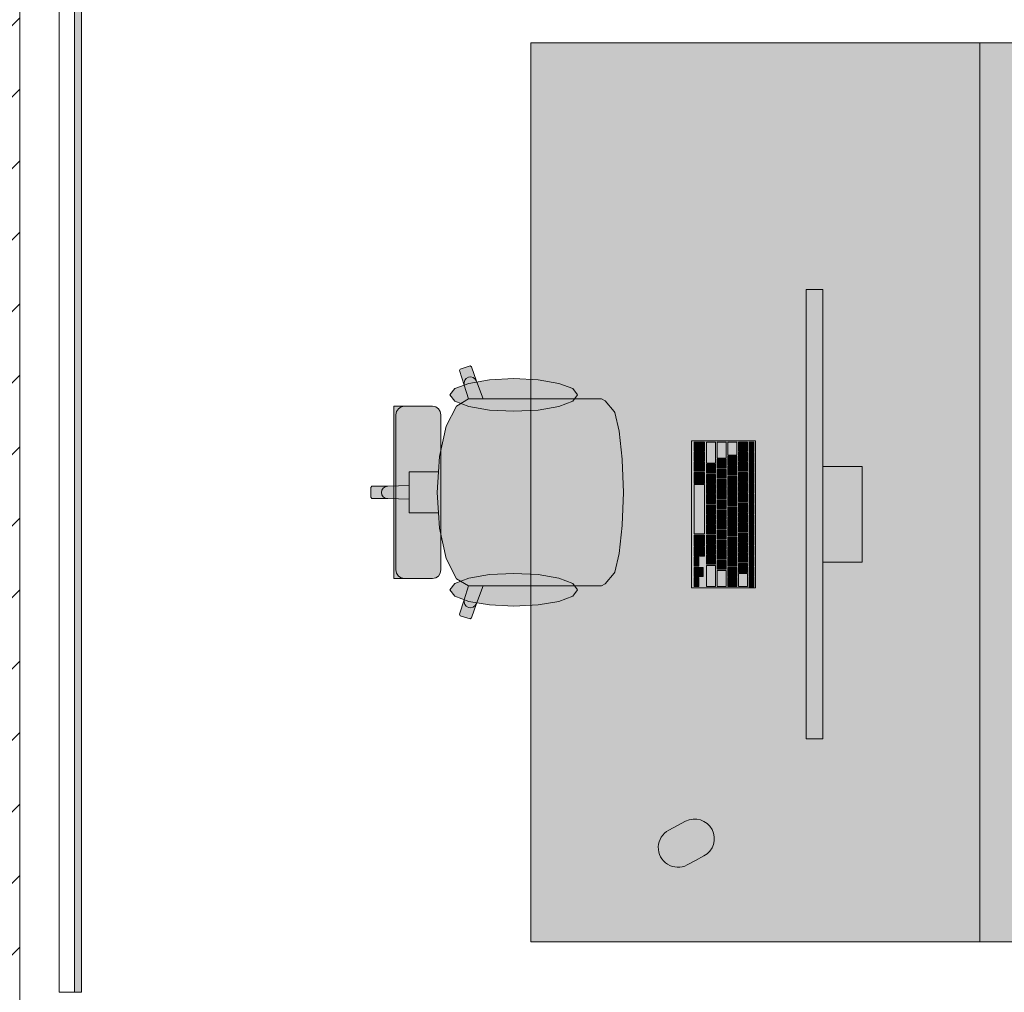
# Model space of a CAD drawing. Header units: metres. Extents: x -3.6 to 84.5, y -11 to 16.8.
# Tile 72 of 256: x 11.4 to 13.2, y 1 to 2.7. Entities that reach past the tile are written whole.
import ezdxf

# ---------------------------------------------------------------- set-up
doc = ezdxf.new("R2010")
doc.units = ezdxf.units.M
doc.header["$MEASUREMENT"] = 0
doc.linetypes.add('Wipeout_Contour', pattern=[1, 0, -1])
for name, color, linetype in [('605 - Struktur.Wand Innen', 7, 'Continuous'), ('Neubau_653 - Abdeckung.TB Verkofferung', 7, 'Continuous'), ('Neubau_701 - Einrichtung.Möbel', 7, 'Continuous')]:
    doc.layers.add(name, color=color, linetype=linetype)

msp = doc.modelspace()

# ---------------------------------------------------------------- hatches: boundary and pattern name
at = {"layer": 'Neubau_653 - Abdeckung.TB Verkofferung', "linetype": 'Continuous', "lineweight": 0, "true_color": 0x000000}
h = msp.add_hatch(dxfattribs=at)
h.set_pattern_fill('Gips_0001', color=18, style=0, pattern_type=2)
h.set_pattern_definition([(45, (0, 0), (-0.01767767, 0.01767767), [0, -0.025])])
h.paths.add_polyline_path([(11.51, 1.01), (11.51, 5.0505), (11.4975, 5.0505), (11.4975, 1.01)])
at = {"layer": 'Neubau_701 - Einrichtung.Möbel', "linetype": 'Continuous', "lineweight": 0, "true_color": 0x3a3a3a}
for points in [[(13.11, 2.7), (12.31, 2.7), (12.31, 1.1), (13.11, 1.1)], [(13.11, 1.1), (13.91, 1.1), (13.91, 2.7), (13.11, 2.7)], [(12.8002, 2.261), (12.8002, 1.461), (12.8302, 1.461), (12.8302, 2.261)], [(12.3849, 2.0664), (12.2254, 2.0664), (12.2134, 2.0979), (12.2048, 2.1236), (12.2019, 2.125), (12.1845, 2.1196), (12.1831, 2.1168), (12.1917, 2.0911), (12.1991, 2.0663), (12.1779, 2.0537), (12.1597, 2.0177), (12.1476, 1.9637), (12.1458, 1.9365), (12.1163, 1.9365), (12.0935, 1.9365), (12.0935, 1.9123), (12.0554, 1.911), (12.0273, 1.911), (12.025, 1.9088), (12.025, 1.9), (12.475, 1.9), (12.4731, 1.9581), (12.4731, 1.9589), (12.4676, 2.0088), (12.4595, 2.0421), (12.4588, 2.0437), (12.4426, 2.0631), (12.4361, 2.0664), (12.4124, 2.0664)], [(12.2798, 2.1027), (12.2363, 2.1005), (12.1995, 2.0941), (12.1748, 2.0847), (12.1662, 2.0735), (12.1748, 2.0623), (12.1995, 2.0528), (12.2363, 2.0465), (12.2798, 2.0443), (12.3233, 2.0465), (12.3602, 2.0528), (12.3848, 2.0623), (12.3935, 2.0735), (12.3848, 2.0847), (12.3602, 2.0941), (12.3233, 2.1005)], [(12.1502, 2.038), (12.149, 2.0439), (12.1457, 2.0489), (12.1408, 2.0522), (12.1349, 2.0534), (12.1315, 2.0534), (12.1233, 2.0534), (12.0987, 2.0534), (12.0887, 2.0534), (12.0852, 2.0534), (12.0774, 2.0534), (12.074, 2.0534), (12.0665, 2.0534), (12.0665, 1.9), (12.1502, 1.9)], [(12.5962, 1.992), (12.5962, 1.73), (12.7102, 1.73), (12.7102, 1.992)], [(12.6012, 1.9815), (12.6012, 1.9737), (12.6014, 1.9735), (12.619, 1.9735), (12.6192, 1.9737), (12.6192, 1.9893), (12.619, 1.9895), (12.6014, 1.9895), (12.6012, 1.9893)], [(12.6232, 1.9707), (12.6232, 1.9522), (12.6234, 1.952), (12.639, 1.952), (12.6392, 1.9522), (12.6392, 1.9893), (12.639, 1.9895), (12.6234, 1.9895), (12.6232, 1.9893)], [(12.6422, 1.9752), (12.6422, 1.9612), (12.6424, 1.961), (12.658, 1.961), (12.6582, 1.9612), (12.6582, 1.9893), (12.658, 1.9895), (12.6424, 1.9895), (12.6422, 1.9893)], [(12.6612, 1.978), (12.6612, 1.9667), (12.6614, 1.9665), (12.677, 1.9665), (12.6772, 1.9667), (12.6772, 1.9893), (12.677, 1.9895), (12.6614, 1.9895), (12.6612, 1.9893)], [(12.6802, 1.9815), (12.6802, 1.9737), (12.6804, 1.9735), (12.696, 1.9735), (12.6962, 1.9737), (12.6962, 1.9893), (12.696, 1.9895), (12.6804, 1.9895), (12.6802, 1.9893)], [(12.6992, 1.981), (12.6992, 1.9727), (12.6994, 1.9725), (12.707, 1.9725), (12.7072, 1.9727), (12.7072, 1.9893), (12.707, 1.9895), (12.6994, 1.9895), (12.6992, 1.9893)], [(12.6012, 1.9635), (12.6012, 1.9557), (12.6014, 1.9555), (12.619, 1.9555), (12.6192, 1.9557), (12.6192, 1.9713), (12.619, 1.9715), (12.6014, 1.9715), (12.6012, 1.9713)], [(12.6612, 1.9565), (12.6612, 1.9487), (12.6614, 1.9485), (12.677, 1.9485), (12.6772, 1.9487), (12.6772, 1.9643), (12.677, 1.9645), (12.6614, 1.9645), (12.6612, 1.9643)], [(12.6802, 1.9635), (12.6802, 1.9557), (12.6804, 1.9555), (12.696, 1.9555), (12.6962, 1.9557), (12.6962, 1.9713), (12.696, 1.9715), (12.6804, 1.9715), (12.6802, 1.9713)], [(12.6992, 1.9625), (12.6992, 1.9542), (12.6994, 1.954), (12.707, 1.954), (12.7072, 1.9542), (12.7072, 1.9708), (12.707, 1.971), (12.6994, 1.971), (12.6992, 1.9708)], [(12.6012, 1.9455), (12.6012, 1.9377), (12.6014, 1.9375), (12.619, 1.9375), (12.6192, 1.9377), (12.6192, 1.9533), (12.619, 1.9535), (12.6014, 1.9535), (12.6012, 1.9533)], [(12.6232, 1.942), (12.6232, 1.9342), (12.6234, 1.934), (12.639, 1.934), (12.6392, 1.9342), (12.6392, 1.9498), (12.639, 1.95), (12.6234, 1.95), (12.6232, 1.9498)], [(12.6422, 1.951), (12.6422, 1.9432), (12.6424, 1.943), (12.658, 1.943), (12.6582, 1.9432), (12.6582, 1.9588), (12.658, 1.959), (12.6424, 1.959), (12.6422, 1.9588)], [(12.6612, 1.9385), (12.6612, 1.9307), (12.6614, 1.9305), (12.677, 1.9305), (12.6772, 1.9307), (12.6772, 1.9463), (12.677, 1.9465), (12.6614, 1.9465), (12.6612, 1.9463)], [(12.6802, 1.9455), (12.6802, 1.9377), (12.6804, 1.9375), (12.696, 1.9375), (12.6962, 1.9377), (12.6962, 1.9533), (12.696, 1.9535), (12.6804, 1.9535), (12.6802, 1.9533)], [(12.6992, 1.944), (12.6992, 1.9357), (12.6994, 1.9355), (12.707, 1.9355), (12.7072, 1.9357), (12.7072, 1.9523), (12.707, 1.9525), (12.6994, 1.9525), (12.6992, 1.9523)], [(12.6012, 1.9257), (12.6012, 1.9162), (12.6014, 1.916), (12.619, 1.916), (12.6192, 1.9162), (12.6192, 1.9353), (12.619, 1.9355), (12.6014, 1.9355), (12.6012, 1.9353)], [(12.6232, 1.924), (12.6232, 1.9162), (12.6234, 1.916), (12.639, 1.916), (12.6392, 1.9162), (12.6392, 1.9318), (12.639, 1.932), (12.6234, 1.932), (12.6232, 1.9318)], [(12.6422, 1.933), (12.6422, 1.9252), (12.6424, 1.925), (12.658, 1.925), (12.6582, 1.9252), (12.6582, 1.9408), (12.658, 1.941), (12.6424, 1.941), (12.6422, 1.9408)], [(12.6802, 1.9275), (12.6802, 1.9197), (12.6804, 1.9195), (12.696, 1.9195), (12.6962, 1.9197), (12.6962, 1.9353), (12.696, 1.9355), (12.6804, 1.9355), (12.6802, 1.9353)], [(12.6992, 1.9255), (12.6992, 1.9172), (12.6994, 1.917), (12.707, 1.917), (12.7072, 1.9172), (12.7072, 1.9338), (12.707, 1.934), (12.6994, 1.934), (12.6992, 1.9338)], [(12.8302, 1.776), (12.9002, 1.776), (12.9002, 1.946), (12.8302, 1.946)], [(12.6012, 1.87), (12.6012, 1.8262), (12.6014, 1.826), (12.619, 1.826), (12.6192, 1.8262), (12.6192, 1.9138), (12.619, 1.914), (12.6014, 1.914), (12.6012, 1.9138)], [(12.6232, 1.906), (12.6232, 1.8982), (12.6234, 1.898), (12.639, 1.898), (12.6392, 1.8982), (12.6392, 1.9138), (12.639, 1.914), (12.6234, 1.914), (12.6232, 1.9138)], [(12.6422, 1.915), (12.6422, 1.9072), (12.6424, 1.907), (12.658, 1.907), (12.6582, 1.9072), (12.6582, 1.9228), (12.658, 1.923), (12.6424, 1.923), (12.6422, 1.9228)], [(12.6612, 1.9205), (12.6612, 1.9127), (12.6614, 1.9125), (12.677, 1.9125), (12.6772, 1.9127), (12.6772, 1.9283), (12.677, 1.9285), (12.6614, 1.9285), (12.6612, 1.9283)], [(12.6802, 1.9095), (12.6802, 1.9017), (12.6804, 1.9015), (12.696, 1.9015), (12.6962, 1.9017), (12.6962, 1.9173), (12.696, 1.9175), (12.6804, 1.9175), (12.6802, 1.9173)], [(12.6992, 1.907), (12.6992, 1.8987), (12.6994, 1.8985), (12.707, 1.8985), (12.7072, 1.8987), (12.7072, 1.9153), (12.707, 1.9155), (12.6994, 1.9155), (12.6992, 1.9153)], [(12.3849, 1.7336), (12.4124, 1.7336), (12.4361, 1.7336), (12.4426, 1.7369), (12.4588, 1.7563), (12.4595, 1.7579), (12.4676, 1.7912), (12.4731, 1.8411), (12.4731, 1.8419), (12.475, 1.9), (12.025, 1.9), (12.025, 1.8912), (12.0273, 1.889), (12.0554, 1.889), (12.0935, 1.8877), (12.0935, 1.8635), (12.1163, 1.8635), (12.1458, 1.8635), (12.1476, 1.8363), (12.1597, 1.7823), (12.1779, 1.7463), (12.1991, 1.7337), (12.1917, 1.7089), (12.1831, 1.6832), (12.1845, 1.6804), (12.2019, 1.675), (12.2048, 1.6764), (12.2134, 1.7021), (12.2254, 1.7336)], [(12.1502, 1.762), (12.1502, 1.9), (12.0665, 1.9), (12.0665, 1.7466), (12.074, 1.7466), (12.0774, 1.7466), (12.0852, 1.7466), (12.0887, 1.7466), (12.0987, 1.7466), (12.1233, 1.7466), (12.1315, 1.7466), (12.1349, 1.7466), (12.1408, 1.7478), (12.1457, 1.7511), (12.149, 1.7561)], [(12.6232, 1.888), (12.6232, 1.8802), (12.6234, 1.88), (12.639, 1.88), (12.6392, 1.8802), (12.6392, 1.8958), (12.639, 1.896), (12.6234, 1.896), (12.6232, 1.8958)], [(12.6422, 1.897), (12.6422, 1.8892), (12.6424, 1.889), (12.658, 1.889), (12.6582, 1.8892), (12.6582, 1.9048), (12.658, 1.905), (12.6424, 1.905), (12.6422, 1.9048)], [(12.6612, 1.9025), (12.6612, 1.8947), (12.6614, 1.8945), (12.677, 1.8945), (12.6772, 1.8947), (12.6772, 1.9103), (12.677, 1.9105), (12.6614, 1.9105), (12.6612, 1.9103)], [(12.6802, 1.8915), (12.6802, 1.8837), (12.6804, 1.8835), (12.696, 1.8835), (12.6962, 1.8837), (12.6962, 1.8993), (12.696, 1.8995), (12.6804, 1.8995), (12.6802, 1.8993)], [(12.6992, 1.8885), (12.6992, 1.8802), (12.6994, 1.88), (12.707, 1.88), (12.7072, 1.8802), (12.7072, 1.8968), (12.707, 1.897), (12.6994, 1.897), (12.6992, 1.8968)], [(12.6232, 1.87), (12.6232, 1.8622), (12.6234, 1.862), (12.639, 1.862), (12.6392, 1.8622), (12.6392, 1.8778), (12.639, 1.878), (12.6234, 1.878), (12.6232, 1.8778)], [(12.6422, 1.879), (12.6422, 1.8712), (12.6424, 1.871), (12.658, 1.871), (12.6582, 1.8712), (12.6582, 1.8868), (12.658, 1.887), (12.6424, 1.887), (12.6422, 1.8868)], [(12.6612, 1.8845), (12.6612, 1.8767), (12.6614, 1.8765), (12.677, 1.8765), (12.6772, 1.8767), (12.6772, 1.8923), (12.677, 1.8925), (12.6614, 1.8925), (12.6612, 1.8923)], [(12.6802, 1.8735), (12.6802, 1.8657), (12.6804, 1.8655), (12.696, 1.8655), (12.6962, 1.8657), (12.6962, 1.8813), (12.696, 1.8815), (12.6804, 1.8815), (12.6802, 1.8813)], [(12.6992, 1.87), (12.6992, 1.8617), (12.6994, 1.8615), (12.707, 1.8615), (12.7072, 1.8617), (12.7072, 1.8783), (12.707, 1.8785), (12.6994, 1.8785), (12.6992, 1.8783)], [(12.6232, 1.852), (12.6232, 1.8442), (12.6234, 1.844), (12.639, 1.844), (12.6392, 1.8442), (12.6392, 1.8598), (12.639, 1.86), (12.6234, 1.86), (12.6232, 1.8598)], [(12.6422, 1.861), (12.6422, 1.8532), (12.6424, 1.853), (12.658, 1.853), (12.6582, 1.8532), (12.6582, 1.8688), (12.658, 1.869), (12.6424, 1.869), (12.6422, 1.8688)], [(12.6612, 1.8665), (12.6612, 1.8587), (12.6614, 1.8585), (12.677, 1.8585), (12.6772, 1.8587), (12.6772, 1.8743), (12.677, 1.8745), (12.6614, 1.8745), (12.6612, 1.8743)], [(12.6802, 1.8555), (12.6802, 1.8477), (12.6804, 1.8475), (12.696, 1.8475), (12.6962, 1.8477), (12.6962, 1.8633), (12.696, 1.8635), (12.6804, 1.8635), (12.6802, 1.8633)], [(12.6992, 1.8515), (12.6992, 1.8432), (12.6994, 1.843), (12.707, 1.843), (12.7072, 1.8432), (12.7072, 1.8598), (12.707, 1.86), (12.6994, 1.86), (12.6992, 1.8598)], [(12.6232, 1.834), (12.6232, 1.8262), (12.6234, 1.826), (12.639, 1.826), (12.6392, 1.8262), (12.6392, 1.8418), (12.639, 1.842), (12.6234, 1.842), (12.6232, 1.8418)], [(12.6422, 1.843), (12.6422, 1.8352), (12.6424, 1.835), (12.658, 1.835), (12.6582, 1.8352), (12.6582, 1.8508), (12.658, 1.851), (12.6424, 1.851), (12.6422, 1.8508)], [(12.6612, 1.8485), (12.6612, 1.8407), (12.6614, 1.8405), (12.677, 1.8405), (12.6772, 1.8407), (12.6772, 1.8563), (12.677, 1.8565), (12.6614, 1.8565), (12.6612, 1.8563)], [(12.6802, 1.8375), (12.6802, 1.8297), (12.6804, 1.8295), (12.696, 1.8295), (12.6962, 1.8297), (12.6962, 1.8453), (12.696, 1.8455), (12.6804, 1.8455), (12.6802, 1.8453)], [(12.6992, 1.833), (12.6992, 1.8247), (12.6994, 1.8245), (12.707, 1.8245), (12.7072, 1.8247), (12.7072, 1.8413), (12.707, 1.8415), (12.6994, 1.8415), (12.6992, 1.8413)], [(12.6012, 1.8142), (12.6012, 1.8047), (12.6014, 1.8045), (12.619, 1.8045), (12.6192, 1.8047), (12.6192, 1.8238), (12.619, 1.824), (12.6014, 1.824), (12.6012, 1.8238)], [(12.6232, 1.816), (12.6232, 1.8082), (12.6234, 1.808), (12.639, 1.808), (12.6392, 1.8082), (12.6392, 1.8238), (12.639, 1.824), (12.6234, 1.824), (12.6232, 1.8238)], [(12.6422, 1.825), (12.6422, 1.8172), (12.6424, 1.817), (12.658, 1.817), (12.6582, 1.8172), (12.6582, 1.8328), (12.658, 1.833), (12.6424, 1.833), (12.6422, 1.8328)], [(12.6612, 1.8305), (12.6612, 1.8227), (12.6614, 1.8225), (12.677, 1.8225), (12.6772, 1.8227), (12.6772, 1.8383), (12.677, 1.8385), (12.6614, 1.8385), (12.6612, 1.8383)], [(12.6802, 1.8195), (12.6802, 1.8117), (12.6804, 1.8115), (12.696, 1.8115), (12.6962, 1.8117), (12.6962, 1.8273), (12.696, 1.8275), (12.6804, 1.8275), (12.6802, 1.8273)], [(12.6232, 1.798), (12.6232, 1.7902), (12.6234, 1.79), (12.639, 1.79), (12.6392, 1.7902), (12.6392, 1.8058), (12.639, 1.806), (12.6234, 1.806), (12.6232, 1.8058)], [(12.6422, 1.807), (12.6422, 1.7992), (12.6424, 1.799), (12.658, 1.799), (12.6582, 1.7992), (12.6582, 1.8148), (12.658, 1.815), (12.6424, 1.815), (12.6422, 1.8148)], [(12.6612, 1.8125), (12.6612, 1.8047), (12.6614, 1.8045), (12.677, 1.8045), (12.6772, 1.8047), (12.6772, 1.8203), (12.677, 1.8205), (12.6614, 1.8205), (12.6612, 1.8203)], [(12.6802, 1.8015), (12.6802, 1.7937), (12.6804, 1.7935), (12.696, 1.7935), (12.6962, 1.7937), (12.6962, 1.8093), (12.696, 1.8095), (12.6804, 1.8095), (12.6802, 1.8093)], [(12.6992, 1.8145), (12.6992, 1.8062), (12.6994, 1.806), (12.707, 1.806), (12.7072, 1.8062), (12.7072, 1.8228), (12.707, 1.823), (12.6994, 1.823), (12.6992, 1.8228)], [(12.6012, 1.7945), (12.6012, 1.7867), (12.6014, 1.7865), (12.619, 1.7865), (12.6192, 1.7867), (12.6192, 1.8023), (12.619, 1.8025), (12.6014, 1.8025), (12.6012, 1.8023)], [(12.6422, 1.789), (12.6422, 1.7812), (12.6424, 1.781), (12.658, 1.781), (12.6582, 1.7812), (12.6582, 1.7968), (12.658, 1.797), (12.6424, 1.797), (12.6422, 1.7968)], [(12.6612, 1.7945), (12.6612, 1.7867), (12.6614, 1.7865), (12.677, 1.7865), (12.6772, 1.7867), (12.6772, 1.8023), (12.677, 1.8025), (12.6614, 1.8025), (12.6612, 1.8023)], [(12.6802, 1.7835), (12.6802, 1.7757), (12.6804, 1.7755), (12.696, 1.7755), (12.6962, 1.7757), (12.6962, 1.7913), (12.696, 1.7915), (12.6804, 1.7915), (12.6802, 1.7913)], [(12.6992, 1.796), (12.6992, 1.7877), (12.6994, 1.7875), (12.707, 1.7875), (12.7072, 1.7877), (12.7072, 1.8043), (12.707, 1.8045), (12.6994, 1.8045), (12.6992, 1.8043)], [(12.6012, 1.7765), (12.6012, 1.7687), (12.6014, 1.7685), (12.609, 1.7685), (12.6092, 1.7687), (12.6092, 1.7843), (12.609, 1.7845), (12.6014, 1.7845), (12.6012, 1.7843)], [(12.6232, 1.78), (12.6232, 1.7722), (12.6234, 1.772), (12.639, 1.772), (12.6392, 1.7722), (12.6392, 1.7878), (12.639, 1.788), (12.6234, 1.788), (12.6232, 1.7878)], [(12.6422, 1.771), (12.6422, 1.7632), (12.6424, 1.763), (12.658, 1.763), (12.6582, 1.7632), (12.6582, 1.7788), (12.658, 1.779), (12.6424, 1.779), (12.6422, 1.7788)], [(12.6612, 1.7765), (12.6612, 1.7687), (12.6614, 1.7685), (12.677, 1.7685), (12.6772, 1.7687), (12.6772, 1.7843), (12.677, 1.7845), (12.6614, 1.7845), (12.6612, 1.7843)], [(12.6802, 1.7655), (12.6802, 1.7577), (12.6804, 1.7575), (12.696, 1.7575), (12.6962, 1.7577), (12.6962, 1.7733), (12.696, 1.7735), (12.6804, 1.7735), (12.6802, 1.7733)], [(12.6992, 1.7775), (12.6992, 1.7692), (12.6994, 1.769), (12.707, 1.769), (12.7072, 1.7692), (12.7072, 1.7858), (12.707, 1.786), (12.6994, 1.786), (12.6992, 1.7858)], [(12.2798, 1.6973), (12.3233, 1.6995), (12.3602, 1.7059), (12.3848, 1.7153), (12.3935, 1.7265), (12.3848, 1.7377), (12.3602, 1.7472), (12.3233, 1.7535), (12.2798, 1.7557), (12.2363, 1.7535), (12.1995, 1.7472), (12.1748, 1.7377), (12.1662, 1.7265), (12.1748, 1.7153), (12.1995, 1.7059), (12.2363, 1.6995)], [(12.6012, 1.7585), (12.6012, 1.7507), (12.6014, 1.7505), (12.609, 1.7505), (12.6092, 1.7507), (12.6092, 1.7663), (12.609, 1.7665), (12.6014, 1.7665), (12.6012, 1.7663)], [(12.6092, 1.7585), (12.6092, 1.7507), (12.6094, 1.7505), (12.617, 1.7505), (12.6172, 1.7507), (12.6172, 1.7663), (12.617, 1.7665), (12.6094, 1.7665), (12.6092, 1.7663)], [(12.6232, 1.7512), (12.6232, 1.7327), (12.6234, 1.7325), (12.639, 1.7325), (12.6392, 1.7327), (12.6392, 1.7698), (12.639, 1.77), (12.6234, 1.77), (12.6232, 1.7698)], [(12.6422, 1.7467), (12.6422, 1.7327), (12.6424, 1.7325), (12.658, 1.7325), (12.6582, 1.7327), (12.6582, 1.7608), (12.658, 1.761), (12.6424, 1.761), (12.6422, 1.7608)], [(12.6612, 1.7585), (12.6612, 1.7507), (12.6614, 1.7505), (12.677, 1.7505), (12.6772, 1.7507), (12.6772, 1.7663), (12.677, 1.7665), (12.6614, 1.7665), (12.6612, 1.7663)], [(12.6802, 1.744), (12.6802, 1.7327), (12.6804, 1.7325), (12.696, 1.7325), (12.6962, 1.7327), (12.6962, 1.7553), (12.696, 1.7555), (12.6804, 1.7555), (12.6802, 1.7553)], [(12.6992, 1.759), (12.6992, 1.7507), (12.6994, 1.7505), (12.707, 1.7505), (12.7072, 1.7507), (12.7072, 1.7673), (12.707, 1.7675), (12.6994, 1.7675), (12.6992, 1.7673)], [(12.6012, 1.7405), (12.6012, 1.7327), (12.6014, 1.7325), (12.609, 1.7325), (12.6092, 1.7327), (12.6092, 1.7483), (12.609, 1.7485), (12.6014, 1.7485), (12.6012, 1.7483)], [(12.6612, 1.7405), (12.6612, 1.7327), (12.6614, 1.7325), (12.677, 1.7325), (12.6772, 1.7327), (12.6772, 1.7483), (12.677, 1.7485), (12.6614, 1.7485), (12.6612, 1.7483)], [(12.6992, 1.7405), (12.6992, 1.7322), (12.6994, 1.732), (12.707, 1.732), (12.7072, 1.7322), (12.7072, 1.7488), (12.707, 1.749), (12.6994, 1.749), (12.6992, 1.7488)], [(12.6035, 1.2447), (12.6185, 1.2527, 0.994302), (12.5857, 1.3145), (12.5557, 1.2985, 1), (12.5885, 1.2367)]]:
    msp.add_hatch(color=250, dxfattribs=at).paths.add_polyline_path(points)

# ---------------------------------------------------------------- linework, layer by layer
at = {"layer": 'Neubau_653 - Abdeckung.TB Verkofferung', "color": 1, "linetype": 'Continuous', "lineweight": 5}
for p, q in [((11.4705, 5.0505), (11.4705, 1.01)), ((11.4975, 5.0505), (11.4975, 1.01)), ((11.51, 5.0505), (11.51, 1.01))]:
    msp.add_line(p, q, dxfattribs=at)
at = {"layer": 'Neubau_653 - Abdeckung.TB Verkofferung', "color": 1, "linetype": 'Continuous', "lineweight": 9}
msp.add_line((11.51, 1.01), (11.51, 5.0505), dxfattribs=at)
at = {"layer": 'Neubau_653 - Abdeckung.TB Verkofferung', "color": 1, "linetype": 'Continuous', "lineweight": 5, "flags": 128}
msp.add_lwpolyline([(11.51, 1.01), (11.4975, 1.01), (11.4705, 1.01)], dxfattribs=at)
at = {"layer": 'Neubau_701 - Einrichtung.Möbel', "color": 7, "linetype": 'Continuous', "lineweight": 5, "true_color": 0xebebeb}
for p, q in [((12.2019, 2.125), (12.1845, 2.1196)), ((12.2048, 2.1236), (12.2019, 2.125)), ((12.2134, 2.0979), (12.2048, 2.1236)), ((12.1845, 2.1196), (12.1831, 2.1168)), ((12.1831, 2.1168), (12.1917, 2.0911)), ((12.1991, 2.1049), (12.1952, 2.1028)), ((12.2035, 2.1054), (12.1991, 2.1049)), ((12.2078, 2.1043), (12.2035, 2.1054)), ((12.2113, 2.1016), (12.2078, 2.1043)), ((12.1924, 2.0995), (12.1912, 2.0954)), ((12.1912, 2.0954), (12.1917, 2.0911)), ((12.1917, 2.0911), (12.1991, 2.0663)), ((12.1952, 2.1028), (12.1924, 2.0995)), ((12.2134, 2.0979), (12.2113, 2.1016)), ((12.2254, 2.0664), (12.2134, 2.0979)), ((12.074, 2.0534), (12.0665, 2.0534)), ((12.0665, 2.0534), (12.0665, 1.9)), ((12.0774, 2.0534), (12.074, 2.0534)), ((12.0744, 2.0489), (12.0793, 2.0522)), ((12.0852, 2.0534), (12.0774, 2.0534)), ((12.0793, 2.0522), (12.0851, 2.0534)), ((12.0887, 2.0534), (12.0852, 2.0534)), ((12.0987, 2.0534), (12.0887, 2.0534)), ((12.1233, 2.0534), (12.0987, 2.0534)), ((12.1315, 2.0534), (12.1233, 2.0534)), ((12.1349, 2.0534), (12.1315, 2.0534)), ((12.1408, 2.0522), (12.1349, 2.0534)), ((12.1457, 2.0489), (12.1408, 2.0522)), ((12.1779, 2.0537), (12.1597, 2.0177)), ((12.1991, 2.0663), (12.1779, 2.0537)), ((12.1993, 2.0664), (12.1991, 2.0663)), ((12.1993, 2.0664), (12.2254, 2.0664)), ((12.3849, 2.0664), (12.2254, 2.0664)), ((12.4124, 2.0664), (12.3849, 2.0664)), ((12.4361, 2.0664), (12.4124, 2.0664)), ((12.4426, 2.0631), (12.4361, 2.0664)), ((12.4588, 2.0437), (12.4426, 2.0631)), ((12.07, 2.038), (12.0711, 2.0439)), ((12.07, 1.9), (12.07, 2.038)), ((12.0711, 2.0439), (12.0744, 2.0489)), ((12.149, 2.0439), (12.1457, 2.0489)), ((12.1502, 2.038), (12.149, 2.0439)), ((12.1502, 1.9), (12.1502, 2.038)), ((12.4595, 2.0421), (12.4588, 2.0437)), ((12.4676, 2.0088), (12.4595, 2.0421)), ((12.1597, 2.0177), (12.1476, 1.9637)), ((12.4731, 1.9589), (12.4676, 2.0088)), ((12.1476, 1.9637), (12.1458, 1.9365)), ((12.4731, 1.9581), (12.4731, 1.9589)), ((12.475, 1.9), (12.4731, 1.9581)), ((12.1163, 1.9365), (12.0935, 1.9365)), ((12.0935, 1.9365), (12.0935, 1.9123)), ((12.1458, 1.9365), (12.1163, 1.9365)), ((12.1458, 1.9365), (12.1434, 1.9)), ((12.0935, 1.9123), (12.0554, 1.911)), ((12.0935, 1.9123), (12.0935, 1.9)), ((12.0273, 1.911), (12.025, 1.9088)), ((12.025, 1.9088), (12.025, 1.9)), ((12.025, 1.8912), (12.025, 1.9)), ((12.0554, 1.911), (12.0273, 1.911)), ((12.0449, 1.9042), (12.044, 1.9)), ((12.0449, 1.8958), (12.044, 1.9)), ((12.0474, 1.9077), (12.0449, 1.9042)), ((12.0474, 1.8923), (12.0449, 1.8958)), ((12.0511, 1.9101), (12.0474, 1.9077)), ((12.0554, 1.911), (12.0511, 1.9101)), ((12.0665, 1.7466), (12.0665, 1.9)), ((12.07, 1.9), (12.07, 1.762)), ((12.0935, 1.8877), (12.0935, 1.9)), ((12.1458, 1.8635), (12.1434, 1.9)), ((12.1502, 1.9), (12.1502, 1.762)), ((12.475, 1.9), (12.4731, 1.8419)), ((12.0273, 1.889), (12.025, 1.8912)), ((12.0554, 1.889), (12.0273, 1.889)), ((12.0511, 1.8899), (12.0474, 1.8923)), ((12.0554, 1.889), (12.0511, 1.8899)), ((12.0935, 1.8877), (12.0554, 1.889)), ((12.0935, 1.8635), (12.0935, 1.8877)), ((12.1163, 1.8635), (12.0935, 1.8635)), ((12.1458, 1.8635), (12.1163, 1.8635)), ((12.1476, 1.8363), (12.1458, 1.8635)), ((12.4731, 1.8411), (12.4676, 1.7912)), ((12.4731, 1.8419), (12.4731, 1.8411)), ((12.1597, 1.7823), (12.1476, 1.8363)), ((12.4676, 1.7912), (12.4595, 1.7579)), ((12.1779, 1.7463), (12.1597, 1.7823)), ((12.07, 1.762), (12.0711, 1.7561)), ((12.0711, 1.7561), (12.0744, 1.7511)), ((12.149, 1.7561), (12.1457, 1.7511)), ((12.1502, 1.762), (12.149, 1.7561)), ((12.4588, 1.7563), (12.4426, 1.7369)), ((12.4595, 1.7579), (12.4588, 1.7563)), ((12.074, 1.7466), (12.0665, 1.7466)), ((12.0774, 1.7466), (12.074, 1.7466)), ((12.0744, 1.7511), (12.0793, 1.7478)), ((12.0852, 1.7466), (12.0774, 1.7466)), ((12.0793, 1.7478), (12.0851, 1.7466)), ((12.0887, 1.7466), (12.0852, 1.7466)), ((12.0987, 1.7466), (12.0887, 1.7466)), ((12.1233, 1.7466), (12.0987, 1.7466)), ((12.1315, 1.7466), (12.1233, 1.7466)), ((12.1349, 1.7466), (12.1315, 1.7466)), ((12.1408, 1.7478), (12.1349, 1.7466)), ((12.1457, 1.7511), (12.1408, 1.7478)), ((12.1991, 1.7337), (12.1779, 1.7463)), ((12.4426, 1.7369), (12.4361, 1.7336)), ((12.1917, 1.7089), (12.1991, 1.7337)), ((12.1993, 1.7336), (12.1991, 1.7337)), ((12.1993, 1.7336), (12.2254, 1.7336)), ((12.2254, 1.7336), (12.2134, 1.7021)), ((12.3849, 1.7336), (12.2254, 1.7336)), ((12.4124, 1.7336), (12.3849, 1.7336)), ((12.4361, 1.7336), (12.4124, 1.7336)), ((12.1831, 1.6832), (12.1917, 1.7089)), ((12.1912, 1.7046), (12.1917, 1.7089)), ((12.1924, 1.7005), (12.1912, 1.7046)), ((12.2134, 1.7021), (12.2048, 1.6764)), ((12.2134, 1.7021), (12.2113, 1.6984)), ((12.1952, 1.6972), (12.1924, 1.7005)), ((12.1991, 1.6951), (12.1952, 1.6972)), ((12.2035, 1.6946), (12.1991, 1.6951)), ((12.2078, 1.6957), (12.2035, 1.6946)), ((12.2113, 1.6984), (12.2078, 1.6957)), ((12.1845, 1.6804), (12.1831, 1.6832)), ((12.2019, 1.675), (12.1845, 1.6804)), ((12.2048, 1.6764), (12.2019, 1.675))]:
    msp.add_line(p, q, dxfattribs=at)
at = {"layer": 'Neubau_701 - Einrichtung.Möbel', "color": 7, "linetype": 'Continuous', "lineweight": 5, "true_color": 0xebebeb, "flags": 128}
for points in [[(13.11, 2.7), (13.11, 1.1), (12.31, 1.1), (12.31, 2.7)], [(13.11, 1.1), (13.11, 2.7), (13.91, 2.7), (13.91, 1.1)], [(12.8002, 2.261), (12.8002, 1.461), (12.8302, 1.461), (12.8302, 2.261)], [(12.2798, 2.1027), (12.2363, 2.1005), (12.1995, 2.0941), (12.1748, 2.0847), (12.1662, 2.0735), (12.1748, 2.0623), (12.1995, 2.0528), (12.2363, 2.0465), (12.2798, 2.0443), (12.3233, 2.0465), (12.3602, 2.0528), (12.3848, 2.0623), (12.3935, 2.0735), (12.3848, 2.0847), (12.3602, 2.0941), (12.3233, 2.1005)], [(12.5962, 1.992), (12.5962, 1.73), (12.7102, 1.73), (12.7102, 1.992)], [(12.6012, 1.9815), (12.6012, 1.9737), (12.6014, 1.9735), (12.619, 1.9735), (12.6192, 1.9737), (12.6192, 1.9893), (12.619, 1.9895), (12.6014, 1.9895), (12.6012, 1.9893)], [(12.6232, 1.9707), (12.6232, 1.9522), (12.6234, 1.952), (12.639, 1.952), (12.6392, 1.9522), (12.6392, 1.9893), (12.639, 1.9895), (12.6234, 1.9895), (12.6232, 1.9893)], [(12.6422, 1.9752), (12.6422, 1.9612), (12.6424, 1.961), (12.658, 1.961), (12.6582, 1.9612), (12.6582, 1.9893), (12.658, 1.9895), (12.6424, 1.9895), (12.6422, 1.9893)], [(12.6612, 1.978), (12.6612, 1.9667), (12.6614, 1.9665), (12.677, 1.9665), (12.6772, 1.9667), (12.6772, 1.9893), (12.677, 1.9895), (12.6614, 1.9895), (12.6612, 1.9893)], [(12.6802, 1.9815), (12.6802, 1.9737), (12.6804, 1.9735), (12.696, 1.9735), (12.6962, 1.9737), (12.6962, 1.9893), (12.696, 1.9895), (12.6804, 1.9895), (12.6802, 1.9893)], [(12.6992, 1.981), (12.6992, 1.9727), (12.6994, 1.9725), (12.707, 1.9725), (12.7072, 1.9727), (12.7072, 1.9893), (12.707, 1.9895), (12.6994, 1.9895), (12.6992, 1.9893)], [(12.6012, 1.9635), (12.6012, 1.9557), (12.6014, 1.9555), (12.619, 1.9555), (12.6192, 1.9557), (12.6192, 1.9713), (12.619, 1.9715), (12.6014, 1.9715), (12.6012, 1.9713)], [(12.6612, 1.9565), (12.6612, 1.9487), (12.6614, 1.9485), (12.677, 1.9485), (12.6772, 1.9487), (12.6772, 1.9643), (12.677, 1.9645), (12.6614, 1.9645), (12.6612, 1.9643)], [(12.6802, 1.9635), (12.6802, 1.9557), (12.6804, 1.9555), (12.696, 1.9555), (12.6962, 1.9557), (12.6962, 1.9713), (12.696, 1.9715), (12.6804, 1.9715), (12.6802, 1.9713)], [(12.6992, 1.9625), (12.6992, 1.9542), (12.6994, 1.954), (12.707, 1.954), (12.7072, 1.9542), (12.7072, 1.9708), (12.707, 1.971), (12.6994, 1.971), (12.6992, 1.9708)], [(12.6012, 1.9455), (12.6012, 1.9377), (12.6014, 1.9375), (12.619, 1.9375), (12.6192, 1.9377), (12.6192, 1.9533), (12.619, 1.9535), (12.6014, 1.9535), (12.6012, 1.9533)], [(12.6232, 1.942), (12.6232, 1.9342), (12.6234, 1.934), (12.639, 1.934), (12.6392, 1.9342), (12.6392, 1.9498), (12.639, 1.95), (12.6234, 1.95), (12.6232, 1.9498)], [(12.6422, 1.951), (12.6422, 1.9432), (12.6424, 1.943), (12.658, 1.943), (12.6582, 1.9432), (12.6582, 1.9588), (12.658, 1.959), (12.6424, 1.959), (12.6422, 1.9588)], [(12.6612, 1.9385), (12.6612, 1.9307), (12.6614, 1.9305), (12.677, 1.9305), (12.6772, 1.9307), (12.6772, 1.9463), (12.677, 1.9465), (12.6614, 1.9465), (12.6612, 1.9463)], [(12.6802, 1.9455), (12.6802, 1.9377), (12.6804, 1.9375), (12.696, 1.9375), (12.6962, 1.9377), (12.6962, 1.9533), (12.696, 1.9535), (12.6804, 1.9535), (12.6802, 1.9533)], [(12.6992, 1.944), (12.6992, 1.9357), (12.6994, 1.9355), (12.707, 1.9355), (12.7072, 1.9357), (12.7072, 1.9523), (12.707, 1.9525), (12.6994, 1.9525), (12.6992, 1.9523)], [(12.6012, 1.9257), (12.6012, 1.9162), (12.6014, 1.916), (12.619, 1.916), (12.6192, 1.9162), (12.6192, 1.9353), (12.619, 1.9355), (12.6014, 1.9355), (12.6012, 1.9353)], [(12.6232, 1.924), (12.6232, 1.9162), (12.6234, 1.916), (12.639, 1.916), (12.6392, 1.9162), (12.6392, 1.9318), (12.639, 1.932), (12.6234, 1.932), (12.6232, 1.9318)], [(12.6422, 1.933), (12.6422, 1.9252), (12.6424, 1.925), (12.658, 1.925), (12.6582, 1.9252), (12.6582, 1.9408), (12.658, 1.941), (12.6424, 1.941), (12.6422, 1.9408)], [(12.6802, 1.9275), (12.6802, 1.9197), (12.6804, 1.9195), (12.696, 1.9195), (12.6962, 1.9197), (12.6962, 1.9353), (12.696, 1.9355), (12.6804, 1.9355), (12.6802, 1.9353)], [(12.6992, 1.9255), (12.6992, 1.9172), (12.6994, 1.917), (12.707, 1.917), (12.7072, 1.9172), (12.7072, 1.9338), (12.707, 1.934), (12.6994, 1.934), (12.6992, 1.9338)], [(12.8302, 1.776), (12.9002, 1.776), (12.9002, 1.946), (12.8302, 1.946)], [(12.6012, 1.87), (12.6012, 1.8262), (12.6014, 1.826), (12.619, 1.826), (12.6192, 1.8262), (12.6192, 1.9138), (12.619, 1.914), (12.6014, 1.914), (12.6012, 1.9138)], [(12.6232, 1.906), (12.6232, 1.8982), (12.6234, 1.898), (12.639, 1.898), (12.6392, 1.8982), (12.6392, 1.9138), (12.639, 1.914), (12.6234, 1.914), (12.6232, 1.9138)], [(12.6422, 1.915), (12.6422, 1.9072), (12.6424, 1.907), (12.658, 1.907), (12.6582, 1.9072), (12.6582, 1.9228), (12.658, 1.923), (12.6424, 1.923), (12.6422, 1.9228)], [(12.6612, 1.9205), (12.6612, 1.9127), (12.6614, 1.9125), (12.677, 1.9125), (12.6772, 1.9127), (12.6772, 1.9283), (12.677, 1.9285), (12.6614, 1.9285), (12.6612, 1.9283)], [(12.6802, 1.9095), (12.6802, 1.9017), (12.6804, 1.9015), (12.696, 1.9015), (12.6962, 1.9017), (12.6962, 1.9173), (12.696, 1.9175), (12.6804, 1.9175), (12.6802, 1.9173)], [(12.6992, 1.907), (12.6992, 1.8987), (12.6994, 1.8985), (12.707, 1.8985), (12.7072, 1.8987), (12.7072, 1.9153), (12.707, 1.9155), (12.6994, 1.9155), (12.6992, 1.9153)], [(12.6232, 1.888), (12.6232, 1.8802), (12.6234, 1.88), (12.639, 1.88), (12.6392, 1.8802), (12.6392, 1.8958), (12.639, 1.896), (12.6234, 1.896), (12.6232, 1.8958)], [(12.6422, 1.897), (12.6422, 1.8892), (12.6424, 1.889), (12.658, 1.889), (12.6582, 1.8892), (12.6582, 1.9048), (12.658, 1.905), (12.6424, 1.905), (12.6422, 1.9048)], [(12.6612, 1.9025), (12.6612, 1.8947), (12.6614, 1.8945), (12.677, 1.8945), (12.6772, 1.8947), (12.6772, 1.9103), (12.677, 1.9105), (12.6614, 1.9105), (12.6612, 1.9103)], [(12.6802, 1.8915), (12.6802, 1.8837), (12.6804, 1.8835), (12.696, 1.8835), (12.6962, 1.8837), (12.6962, 1.8993), (12.696, 1.8995), (12.6804, 1.8995), (12.6802, 1.8993)], [(12.6992, 1.8885), (12.6992, 1.8802), (12.6994, 1.88), (12.707, 1.88), (12.7072, 1.8802), (12.7072, 1.8968), (12.707, 1.897), (12.6994, 1.897), (12.6992, 1.8968)], [(12.6232, 1.87), (12.6232, 1.8622), (12.6234, 1.862), (12.639, 1.862), (12.6392, 1.8622), (12.6392, 1.8778), (12.639, 1.878), (12.6234, 1.878), (12.6232, 1.8778)], [(12.6422, 1.879), (12.6422, 1.8712), (12.6424, 1.871), (12.658, 1.871), (12.6582, 1.8712), (12.6582, 1.8868), (12.658, 1.887), (12.6424, 1.887), (12.6422, 1.8868)], [(12.6612, 1.8845), (12.6612, 1.8767), (12.6614, 1.8765), (12.677, 1.8765), (12.6772, 1.8767), (12.6772, 1.8923), (12.677, 1.8925), (12.6614, 1.8925), (12.6612, 1.8923)], [(12.6802, 1.8735), (12.6802, 1.8657), (12.6804, 1.8655), (12.696, 1.8655), (12.6962, 1.8657), (12.6962, 1.8813), (12.696, 1.8815), (12.6804, 1.8815), (12.6802, 1.8813)], [(12.6992, 1.87), (12.6992, 1.8617), (12.6994, 1.8615), (12.707, 1.8615), (12.7072, 1.8617), (12.7072, 1.8783), (12.707, 1.8785), (12.6994, 1.8785), (12.6992, 1.8783)], [(12.6232, 1.852), (12.6232, 1.8442), (12.6234, 1.844), (12.639, 1.844), (12.6392, 1.8442), (12.6392, 1.8598), (12.639, 1.86), (12.6234, 1.86), (12.6232, 1.8598)], [(12.6422, 1.861), (12.6422, 1.8532), (12.6424, 1.853), (12.658, 1.853), (12.6582, 1.8532), (12.6582, 1.8688), (12.658, 1.869), (12.6424, 1.869), (12.6422, 1.8688)], [(12.6612, 1.8665), (12.6612, 1.8587), (12.6614, 1.8585), (12.677, 1.8585), (12.6772, 1.8587), (12.6772, 1.8743), (12.677, 1.8745), (12.6614, 1.8745), (12.6612, 1.8743)], [(12.6802, 1.8555), (12.6802, 1.8477), (12.6804, 1.8475), (12.696, 1.8475), (12.6962, 1.8477), (12.6962, 1.8633), (12.696, 1.8635), (12.6804, 1.8635), (12.6802, 1.8633)], [(12.6992, 1.8515), (12.6992, 1.8432), (12.6994, 1.843), (12.707, 1.843), (12.7072, 1.8432), (12.7072, 1.8598), (12.707, 1.86), (12.6994, 1.86), (12.6992, 1.8598)], [(12.6232, 1.834), (12.6232, 1.8262), (12.6234, 1.826), (12.639, 1.826), (12.6392, 1.8262), (12.6392, 1.8418), (12.639, 1.842), (12.6234, 1.842), (12.6232, 1.8418)], [(12.6422, 1.843), (12.6422, 1.8352), (12.6424, 1.835), (12.658, 1.835), (12.6582, 1.8352), (12.6582, 1.8508), (12.658, 1.851), (12.6424, 1.851), (12.6422, 1.8508)], [(12.6612, 1.8485), (12.6612, 1.8407), (12.6614, 1.8405), (12.677, 1.8405), (12.6772, 1.8407), (12.6772, 1.8563), (12.677, 1.8565), (12.6614, 1.8565), (12.6612, 1.8563)], [(12.6802, 1.8375), (12.6802, 1.8297), (12.6804, 1.8295), (12.696, 1.8295), (12.6962, 1.8297), (12.6962, 1.8453), (12.696, 1.8455), (12.6804, 1.8455), (12.6802, 1.8453)], [(12.6992, 1.833), (12.6992, 1.8247), (12.6994, 1.8245), (12.707, 1.8245), (12.7072, 1.8247), (12.7072, 1.8413), (12.707, 1.8415), (12.6994, 1.8415), (12.6992, 1.8413)], [(12.6012, 1.8142), (12.6012, 1.8047), (12.6014, 1.8045), (12.619, 1.8045), (12.6192, 1.8047), (12.6192, 1.8238), (12.619, 1.824), (12.6014, 1.824), (12.6012, 1.8238)], [(12.6232, 1.816), (12.6232, 1.8082), (12.6234, 1.808), (12.639, 1.808), (12.6392, 1.8082), (12.6392, 1.8238), (12.639, 1.824), (12.6234, 1.824), (12.6232, 1.8238)], [(12.6422, 1.825), (12.6422, 1.8172), (12.6424, 1.817), (12.658, 1.817), (12.6582, 1.8172), (12.6582, 1.8328), (12.658, 1.833), (12.6424, 1.833), (12.6422, 1.8328)], [(12.6612, 1.8305), (12.6612, 1.8227), (12.6614, 1.8225), (12.677, 1.8225), (12.6772, 1.8227), (12.6772, 1.8383), (12.677, 1.8385), (12.6614, 1.8385), (12.6612, 1.8383)], [(12.6802, 1.8195), (12.6802, 1.8117), (12.6804, 1.8115), (12.696, 1.8115), (12.6962, 1.8117), (12.6962, 1.8273), (12.696, 1.8275), (12.6804, 1.8275), (12.6802, 1.8273)], [(12.6232, 1.798), (12.6232, 1.7902), (12.6234, 1.79), (12.639, 1.79), (12.6392, 1.7902), (12.6392, 1.8058), (12.639, 1.806), (12.6234, 1.806), (12.6232, 1.8058)], [(12.6422, 1.807), (12.6422, 1.7992), (12.6424, 1.799), (12.658, 1.799), (12.6582, 1.7992), (12.6582, 1.8148), (12.658, 1.815), (12.6424, 1.815), (12.6422, 1.8148)], [(12.6612, 1.8125), (12.6612, 1.8047), (12.6614, 1.8045), (12.677, 1.8045), (12.6772, 1.8047), (12.6772, 1.8203), (12.677, 1.8205), (12.6614, 1.8205), (12.6612, 1.8203)], [(12.6802, 1.8015), (12.6802, 1.7937), (12.6804, 1.7935), (12.696, 1.7935), (12.6962, 1.7937), (12.6962, 1.8093), (12.696, 1.8095), (12.6804, 1.8095), (12.6802, 1.8093)], [(12.6992, 1.8145), (12.6992, 1.8062), (12.6994, 1.806), (12.707, 1.806), (12.7072, 1.8062), (12.7072, 1.8228), (12.707, 1.823), (12.6994, 1.823), (12.6992, 1.8228)], [(12.6012, 1.7945), (12.6012, 1.7867), (12.6014, 1.7865), (12.619, 1.7865), (12.6192, 1.7867), (12.6192, 1.8023), (12.619, 1.8025), (12.6014, 1.8025), (12.6012, 1.8023)], [(12.6422, 1.789), (12.6422, 1.7812), (12.6424, 1.781), (12.658, 1.781), (12.6582, 1.7812), (12.6582, 1.7968), (12.658, 1.797), (12.6424, 1.797), (12.6422, 1.7968)], [(12.6612, 1.7945), (12.6612, 1.7867), (12.6614, 1.7865), (12.677, 1.7865), (12.6772, 1.7867), (12.6772, 1.8023), (12.677, 1.8025), (12.6614, 1.8025), (12.6612, 1.8023)], [(12.6802, 1.7835), (12.6802, 1.7757), (12.6804, 1.7755), (12.696, 1.7755), (12.6962, 1.7757), (12.6962, 1.7913), (12.696, 1.7915), (12.6804, 1.7915), (12.6802, 1.7913)], [(12.6992, 1.796), (12.6992, 1.7877), (12.6994, 1.7875), (12.707, 1.7875), (12.7072, 1.7877), (12.7072, 1.8043), (12.707, 1.8045), (12.6994, 1.8045), (12.6992, 1.8043)], [(12.6012, 1.7765), (12.6012, 1.7687), (12.6014, 1.7685), (12.609, 1.7685), (12.6092, 1.7687), (12.6092, 1.7843), (12.609, 1.7845), (12.6014, 1.7845), (12.6012, 1.7843)], [(12.6232, 1.78), (12.6232, 1.7722), (12.6234, 1.772), (12.639, 1.772), (12.6392, 1.7722), (12.6392, 1.7878), (12.639, 1.788), (12.6234, 1.788), (12.6232, 1.7878)], [(12.6422, 1.771), (12.6422, 1.7632), (12.6424, 1.763), (12.658, 1.763), (12.6582, 1.7632), (12.6582, 1.7788), (12.658, 1.779), (12.6424, 1.779), (12.6422, 1.7788)], [(12.6612, 1.7765), (12.6612, 1.7687), (12.6614, 1.7685), (12.677, 1.7685), (12.6772, 1.7687), (12.6772, 1.7843), (12.677, 1.7845), (12.6614, 1.7845), (12.6612, 1.7843)], [(12.6802, 1.7655), (12.6802, 1.7577), (12.6804, 1.7575), (12.696, 1.7575), (12.6962, 1.7577), (12.6962, 1.7733), (12.696, 1.7735), (12.6804, 1.7735), (12.6802, 1.7733)], [(12.6992, 1.7775), (12.6992, 1.7692), (12.6994, 1.769), (12.707, 1.769), (12.7072, 1.7692), (12.7072, 1.7858), (12.707, 1.786), (12.6994, 1.786), (12.6992, 1.7858)], [(12.2798, 1.6973), (12.2363, 1.6995), (12.1995, 1.7059), (12.1748, 1.7153), (12.1662, 1.7265), (12.1748, 1.7377), (12.1995, 1.7472), (12.2363, 1.7535), (12.2798, 1.7557), (12.3233, 1.7535), (12.3602, 1.7472), (12.3848, 1.7377), (12.3935, 1.7265), (12.3848, 1.7153), (12.3602, 1.7059), (12.3233, 1.6995)], [(12.6012, 1.7585), (12.6012, 1.7507), (12.6014, 1.7505), (12.609, 1.7505), (12.6092, 1.7507), (12.6092, 1.7663), (12.609, 1.7665), (12.6014, 1.7665), (12.6012, 1.7663)], [(12.6092, 1.7585), (12.6092, 1.7507), (12.6094, 1.7505), (12.617, 1.7505), (12.6172, 1.7507), (12.6172, 1.7663), (12.617, 1.7665), (12.6094, 1.7665), (12.6092, 1.7663)], [(12.6232, 1.7512), (12.6232, 1.7327), (12.6234, 1.7325), (12.639, 1.7325), (12.6392, 1.7327), (12.6392, 1.7698), (12.639, 1.77), (12.6234, 1.77), (12.6232, 1.7698)], [(12.6422, 1.7467), (12.6422, 1.7327), (12.6424, 1.7325), (12.658, 1.7325), (12.6582, 1.7327), (12.6582, 1.7608), (12.658, 1.761), (12.6424, 1.761), (12.6422, 1.7608)], [(12.6612, 1.7585), (12.6612, 1.7507), (12.6614, 1.7505), (12.677, 1.7505), (12.6772, 1.7507), (12.6772, 1.7663), (12.677, 1.7665), (12.6614, 1.7665), (12.6612, 1.7663)], [(12.6802, 1.744), (12.6802, 1.7327), (12.6804, 1.7325), (12.696, 1.7325), (12.6962, 1.7327), (12.6962, 1.7553), (12.696, 1.7555), (12.6804, 1.7555), (12.6802, 1.7553)], [(12.6992, 1.759), (12.6992, 1.7507), (12.6994, 1.7505), (12.707, 1.7505), (12.7072, 1.7507), (12.7072, 1.7673), (12.707, 1.7675), (12.6994, 1.7675), (12.6992, 1.7673)], [(12.6012, 1.7405), (12.6012, 1.7327), (12.6014, 1.7325), (12.609, 1.7325), (12.6092, 1.7327), (12.6092, 1.7483), (12.609, 1.7485), (12.6014, 1.7485), (12.6012, 1.7483)], [(12.6612, 1.7405), (12.6612, 1.7327), (12.6614, 1.7325), (12.677, 1.7325), (12.6772, 1.7327), (12.6772, 1.7483), (12.677, 1.7485), (12.6614, 1.7485), (12.6612, 1.7483)], [(12.6992, 1.7405), (12.6992, 1.7322), (12.6994, 1.732), (12.707, 1.732), (12.7072, 1.7322), (12.7072, 1.7488), (12.707, 1.749), (12.6994, 1.749), (12.6992, 1.7488)]]:
    msp.add_lwpolyline(points, close=True, dxfattribs=at)
msp.add_lwpolyline([(12.6035, 1.2447), (12.6185, 1.2527, 0.994302), (12.5857, 1.3145), (12.5557, 1.2985, 1), (12.5885, 1.2367)], format="xyb", close=True, dxfattribs=at)

# ---------------------------------------------------------------- wipeouts: each hides what was drawn before it
at = {"color": 254, "linetype": 'Wipeout_Contour', "lineweight": 0, "ltscale": 47.526469}
msp.add_wipeout([(11.4, 5.1), (11.27, 5.1), (11.27, 0.7), (11.4, 0.7)], dxfattribs=at).dxf.layer = '605 - Struktur.Wand Innen'

# ---------------------------------------------------------------- next in the draw order: hatches: boundary and pattern name
at = {"layer": '605 - Struktur.Wand Innen', "linetype": 'Continuous', "lineweight": 0, "true_color": 0x000000}
h = msp.add_hatch(dxfattribs=at)
h.set_pattern_fill('MW_Ziegel_0001', color=18, style=0, pattern_type=2)
h.set_pattern_definition([(45, (0, 0), (-0.0636396, 0.0636396), [])])
h.paths.add_polyline_path([(11.4, 5.1), (11.27, 5.1), (11.27, 0.7), (11.4, 0.7)])

# ---------------------------------------------------------------- next in the draw order: linework, layer by layer
at = {"layer": '605 - Struktur.Wand Innen', "color": 7, "linetype": 'Continuous', "lineweight": 18, "flags": 128}
msp.add_lwpolyline([(11.4, 0.7), (11.4, 5.1)], dxfattribs=at)
at = {"layer": 'Neubau_653 - Abdeckung.TB Verkofferung', "color": 1, "linetype": 'Continuous', "lineweight": 9}
msp.add_line((11.4, 1.01), (11.4, 5.0505), dxfattribs=at)

doc.saveas('drawing.dxf')
